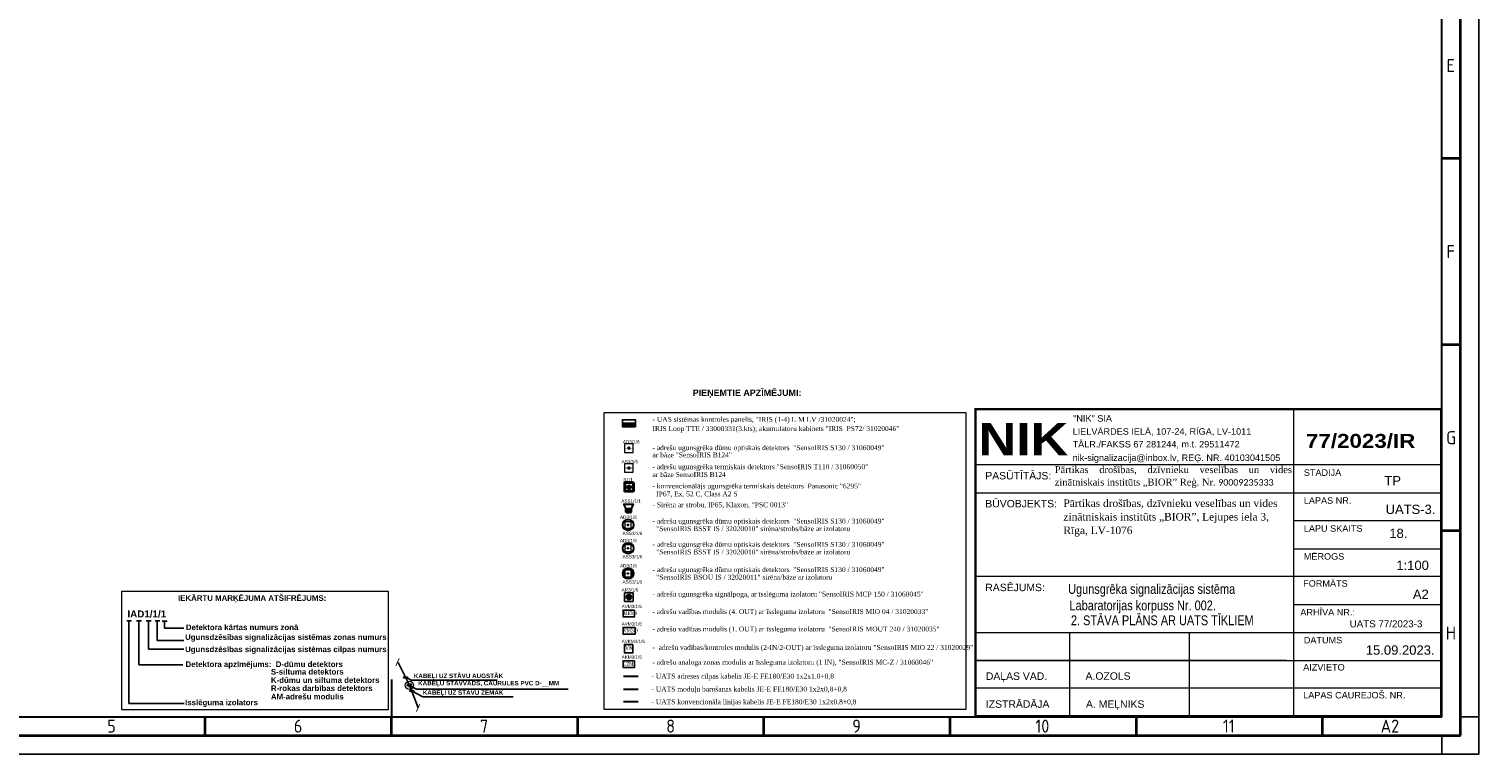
# Model space of a CAD drawing. Header units: millimetres. Extents: x -197461 to 862495, y -970068 to 63888.
# Tile 139 of 205: x -110224 to -57404, y -243090 to -216657. Entities that reach past the tile are written whole.
import ezdxf

# ---------------------------------------------------------------- set-up
doc = ezdxf.new("R2010")
doc.units = ezdxf.units.MM
doc.linetypes.add('KL', pattern=[4, 2, -2])
doc.layers.get('0').update_dxf_attribs({"linetype": 'CONTINUOUS'})
for name, color, linetype, lineweight in [('00_rāmis', 7, 'CONTINUOUS', 18), ('00_text_rakstlaukums', 7, 'CONTINUOUS', 18), ('00_tieva', 7, 'CONTINUOUS', 15), ('Hatch', 7, 'CONTINUOUS', 0), ('Karlis_UAS_black', 7, 'CONTINUOUS', 30), ('Titlebox', 7, 'CONTINUOUS', 9)]:
    doc.layers.add(name, color=color, linetype=linetype, lineweight=lineweight)
for name, color, linetype in [('PDF_Geometry', 7, 'CONTINUOUS'), ('Rasējuma lapa', 7, 'CONTINUOUS'), ('UAS', 240, 'CONTINUOUS')]:
    doc.layers.add(name, color=color, linetype=linetype)
doc.styles.add('ARIAL', font='arialbd.ttf')
doc.styles.add('Arial_baltic', font='arial.ttf')
doc.styles.add('Bold', font='ariblk.ttf', dxfattribs={"height": 60})
doc.styles.add('Calibri', font='calibri.ttf')
doc.styles.add('ISO', font='iso')
doc.styles.add('Karlis_times', font='times.ttf', dxfattribs={"height": 2.2})
doc.styles.add('saurais70', font='arial.ttf', dxfattribs={"width": 0.7, "height": 250})

# ---------------------------------------------------------------- blocks, each defined once
blk = doc.blocks.new('A2_L')
at = {"layer": 'Rasējuma lapa'}
for p, q in [((0, 0), (0, 420)), ((-5, 10), (0, 10)), ((-10, 0), (-10, 5)), ((-594, 0), (0, 0))]:
    blk.add_line(p, q, dxfattribs=at)
at = {"layer": 'Rasējuma lapa', "lineweight": 35}
for p, q in [((-5, 5), (-5, 415)), ((-5, 160), (-10, 160)), ((-5, 110), (-10, 110)), ((-5, 60), (-10, 60)), ((-342, 5), (-342, 10)), ((-292, 5), (-292, 10)), ((-242, 5), (-242, 10)), ((-192, 5), (-192, 10)), ((-142, 5), (-142, 10)), ((-92, 5), (-92, 10)), ((-42, 5), (-42, 10)), ((-579, 5), (-5, 5))]:
    blk.add_line(p, q, dxfattribs=at)
at = {"layer": 'Rasējuma lapa', "lineweight": 30}
for p, q in [((-10, 10), (-10, 410)), ((-292, 20), (-292, 10)), ((-574, 10), (-10, 10))]:
    blk.add_line(p, q, dxfattribs=at)
at = {"layer": 'Rasējuma lapa', "style": 'ISO'}
for s, p in [('E', (-8.72, 183.25)), ('F', (-8.72, 133.25)), ('G', (-8.81, 83.25)), ('H', (-8.9, 30.75)), ('5', (-368.3, 5.75)), ('6', (-318.21, 5.75)), ('7', (-268.23, 5.75)), ('8', (-218.23, 5.75)), ('9', (-168.28, 5.75)), ('10', (-119.1, 5.75)), ('11', (-68.75, 5.75)), ('A2', (-26.41, 5.75))]:
    blk.add_text(s, height=3.5, dxfattribs=at).set_placement(p)
blk = doc.blocks.new('*U1293')
at = {"layer": 'Rasējuma lapa'}
blk.add_blockref('A2_L', (0, 0), dxfattribs=at)
blk = doc.blocks.new('AD-proj')
at = {"lineweight": 5}
blk.add_lwpolyline([(-250, -250), (250, -250), (250, 250), (-250, 250)], close=True, dxfattribs=at)
at = {"const_width": 30}
blk.add_lwpolyline([(-200, 0), (200, 0)], dxfattribs=at)
at = {"const_width": 100}
blk.add_lwpolyline([(-50, 0, 1), (50, 0, 1)], format="xyb", close=True, dxfattribs=at)
blk = doc.blocks.new('AP')
blk.add_hatch(color=256).paths.add_polyline_path([(150, 0, 1), (-150, 0, 1)])
for p, q in [((-250, 250), (250, 250)), ((-250, -250), (-250, 250)), ((250, 250), (250, -250)), ((250, -250), (-250, -250))]:
    blk.add_line(p, q)
blk.add_circle((0, 0), 150)
blk = doc.blocks.new('_ArchTick')
at = {"color": 0, "linetype": 'ByBlock', "const_width": 0.15}
blk.add_lwpolyline([(-0.5, -0.5), (0.5, 0.5)], dxfattribs=at)

msp = doc.modelspace()

# ---------------------------------------------------------------- hatches: boundary and pattern name
at = {"layer": 'Hatch', "lineweight": 35, "ltscale": 14}
h = msp.add_hatch(dxfattribs=at)
h.set_pattern_fill('ANGLE', color=5, scale=0.651455)
h.set_pattern_definition([(0, (-3430820.85, 4114840.452), (0, 4.550412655), [3.3093910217, -1.241021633]), (90, (-3430820.85, 4114840.452), (-4.550412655, 3e-16), [3.3093910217, -1.241021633])])
h.paths.add_polyline_path([(-88316.73482, -233355.66466, 1), (-88418.29991, -233355.66466, 1)])
at = {"layer": 'UAS', "linetype": 'Continuous', "lineweight": 25}
msp.add_hatch(color=1, dxfattribs=at).paths.add_polyline_path([(-88605.32445, -231021.87769), (-88605.32445, -231160.90467), (-88136.35826, -231160.90467), (-88136.35826, -231021.87769)])
at = {"layer": 'UAS', "linetype": 'ByBlock', "lineweight": 35, "ltscale": 10}
h = msp.add_hatch(dxfattribs=at)
h.set_pattern_fill('ANGLE', color=1, scale=0.920742)
h.set_pattern_definition([(0, (-124429.111, -953549.1596), (0, 6.43138418), [4.67737031, -1.75401387]), (90, (-124429.111, -953549.1596), (-6.43138418, 4e-16), [4.67737031, -1.75401387])])
h.paths.add_polyline_path([(-88470.26467, -234271.95795), (-88289.40843, -234271.95795), (-88289.40843, -234152.63974), (-88470.26467, -234152.63974)])
at = {"layer": 'UAS', "true_color": 0xc7c8ca}
h = msp.add_hatch(color=9, dxfattribs=at)
h.dxf.hatch_style = 1
h.paths.add_polyline_path([(-88199.63725, -236507.84817, 1), (-88595.6973, -236507.84817, 1)])
h.paths.add_polyline_path([(-88288.79066, -236625.60559), (-88525.38134, -236625.60559), (-88525.38134, -236389.01492), (-88288.79066, -236389.01492)], flags=16)
h.paths.add_polyline_path([(-88383.42693, -236507.31025, -1), (-88430.74507, -236507.31025, -1)], flags=0)
at = {"layer": 'UAS'}
h = msp.add_hatch(color=1, dxfattribs=at)
h.paths.add_polyline_path([(-96366.84608, -240584.88746), (-96400.38645, -240516.85714, 0.2855923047), (-96442.69515, -240584.88746, 0.5262828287), (-96339.6293, -240655.68526)])
h.paths.add_polyline_path([(-96367.54908, -240583.46155), (-96367.4204, -240583.3935), (-96339.6293, -240655.68526, 0.3103731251), (-96290.99701, -240584.88746, 0.5557031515), (-96400.38645, -240516.85714)])

# ---------------------------------------------------------------- linework, layer by layer
at = {"layer": '00_rāmis'}
for p, q in [((-58784.91284, -230513.21543), (-75744.00426, -230513.21538)), ((-58784.90969, -230513.21543), (-75744.00111, -230513.21538))]:
    msp.add_line(p, q, dxfattribs=at)
at = {"layer": '00_rāmis', "const_width": 84.79564}
msp.add_lwpolyline([(-75744.01161, -241710.28305), (-58784.90969, -241710.28305), (-58784.90969, -230513.21543), (-75744.01161, -230513.21543)], close=True, dxfattribs=at)
at = {"layer": '00_tieva'}
for p, q in [((-64143.57232, -241710.28533), (-64143.57232, -230513.21538)), ((-58784.91284, -232549.13494), (-75744.00302, -232549.11925)), ((-64143.58153, -241710.28533), (-64143.58153, -232549.13494)), ((-75744.00398, -233567.80294), (-58784.92205, -233567.80294)), ((-58784.91284, -234586.17973), (-64143.58153, -234586.17971)), ((-64143.58153, -235604.85266), (-58784.92205, -235604.85266)), ((-58784.91284, -236622.09924), (-75744.00764, -236622.09919)), ((-64143.58153, -237640.77218), (-58784.92205, -237640.77218)), ((-75744.00908, -238658.0187), (-58784.91284, -238658.01875)), ((-75744.00908, -238658.0187), (-58784.91284, -238658.01875)), ((-72312.36167, -241710.28372), (-72312.36167, -238658.0187)), ((-67949.2156, -241710.28484), (-67949.2156, -238658.0187)), ((-64413.95698, -239675.55055), (-75744.00986, -239675.55055)), ((-75744.00908, -239675.55055), (-58784.91284, -239675.5506)), ((-64413.95698, -239675.55055), (-75608.33222, -239675.55055)), ((-64413.95698, -240693.08239), (-75744.00986, -240693.08239)), ((-58784.91284, -240693.08245), (-75608.33222, -240693.08239))]:
    msp.add_line(p, q, dxfattribs=at)
at = {"layer": 'Karlis_UAS_black', "color": 5, "lineweight": 40, "ltscale": 0.2}
msp.add_lwpolyline([(-88209.27583, -233193.65151), (-88521.97419, -233193.70609), (-88521.91961, -233506.40445), (-88209.22125, -233506.40445)], close=True, dxfattribs=at)
at = {"layer": 'PDF_Geometry', "lineweight": 9}
msp.add_lwpolyline([(-75394.64802, -230494.40678), (-58782.17483, -230494.40678)], dxfattribs=at)
at = {"layer": 'UAS', "color": 5, "lineweight": 35, "ltscale": 14}
msp.add_line((-88467.50391, -233351.7527), (-88257.12251, -233351.7527), dxfattribs=at)
at = {"layer": 'UAS', "linetype": 'Continuous'}
for p, q in [((-106665.41233, -238236.25853), (-106490.45972, -238236.25853)), ((-106490.45972, -238236.25853), (-106587.65526, -238236.25853)), ((-106587.65526, -238236.25853), (-106587.65526, -241246.1619)), ((-106302.34237, -238236.25853), (-106127.38975, -238236.25853)), ((-106127.38975, -238236.25853), (-106224.5853, -238236.25853)), ((-106224.5853, -238236.25853), (-106224.5853, -239839.98178)), ((-105951.79239, -238236.25853), (-105776.83978, -238236.25853)), ((-105776.83978, -238236.25853), (-105874.03532, -238236.25853)), ((-105874.03532, -238236.25853), (-105874.03532, -239264.47179)), ((-105634.2855, -238236.25853), (-105459.33288, -238236.25853)), ((-105459.33288, -238236.25853), (-105556.52843, -238236.25853)), ((-105556.52843, -238236.25853), (-105556.52843, -238947.42815)), ((-105373.91922, -238241.66895), (-105186.00762, -238241.66895)), ((-105283.20316, -238241.66895), (-105283.20316, -238507.13785)), ((-105186.00762, -238241.66895), (-105283.20316, -238241.66895)), ((-105283.20316, -238507.13785), (-104583.3948, -238507.13785)), ((-105874.03532, -239264.47179), (-104589.87534, -239264.47179)), ((-105556.52843, -238947.42815), (-104589.87534, -238947.42815))]:
    msp.add_line(p, q, dxfattribs=at)
at = {"layer": 'UAS', "color": 1, "lineweight": 25}
for p, q in [((-106229.26705, -239839.4312), (-104620.6145, -239839.4312)), ((-104576.9602, -241246.1619), (-106585.27189, -241246.1619))]:
    msp.add_line(p, q, dxfattribs=at)
at = {"layer": 'UAS', "color": 1, "lineweight": 30}
msp.add_line((-88029.68053, -240258.42725), (-88572.19776, -240258.42725), dxfattribs=at)
at = {"layer": 'UAS', "color": 104, "lineweight": 30}
msp.add_line((-88029.68053, -240743.1498), (-88572.19776, -240743.1498), dxfattribs=at)
at = {"layer": 'UAS', "color": 5, "lineweight": 30}
msp.add_line((-88029.68053, -241183.37411), (-88572.19776, -241183.37411), dxfattribs=at)
at = {"layer": 'UAS', "color": 7, "lineweight": 13}
for points in [[(-89275.29677, -230642.75006), (-76098.22644, -230642.75006), (-76098.22644, -241468.18983), (-89275.29677, -241468.18983)], [(-106842.05367, -237157.67745), (-97146.52077, -237157.67745), (-97146.52077, -241476.91573), (-106842.05367, -241476.91573)]]:
    msp.add_lwpolyline(points, close=True, dxfattribs=at)
at = {"layer": 'UAS', "color": 1, "linetype": 'Continuous', "lineweight": 25}
for points in [[(-88605.55526, -231160.90467), (-88136.35826, -231160.90467), (-88136.35826, -231021.87769), (-88605.55526, -231021.87769)], [(-88135.62592, -231161.18413), (-88605.32445, -231161.18413), (-88605.32445, -230901.98982), (-88135.62592, -230901.98982)]]:
    msp.add_lwpolyline(points, close=True, dxfattribs=at)
at = {"layer": 'UAS', "color": 1, "lineweight": 30}
for points in [[(-88285.79127, -234152.63974), (-88470.26467, -234152.63974), (-88557.07563, -233979.08633), (-88217.06611, -233979.08633)], [(-88470.26467, -234152.63974), (-88289.40843, -234152.63974), (-88289.40843, -234271.95795), (-88470.26467, -234271.95795)]]:
    msp.add_lwpolyline(points, close=True, dxfattribs=at)
at = {"layer": 'UAS', "color": 1, "ltscale": 0.2}
for points in [[(-88165.42558, -237840.09036), (-88585.80277, -237840.13375), (-88585.75938, -238088.73413), (-88165.38219, -238088.73414)], [(-88148.36073, -238475.7478), (-88585.80277, -238475.79119), (-88585.75938, -238724.39157), (-88148.31734, -238724.39158)], [(-88222.07607, -239092.66032), (-88532.82655, -239092.71455), (-88532.77232, -239403.46504), (-88222.02183, -239403.46504)], [(-88165.42558, -239686.70185), (-88585.80277, -239686.74524), (-88585.75938, -239935.34563), (-88165.38219, -239935.34563)]]:
    msp.add_lwpolyline(points, close=True, dxfattribs=at)
at = {"layer": 'UAS', "color": 7, "extrusion": (0, 0, -1)}
for points in [[(96779.37906, -239748.14214), (96366.84608, -240584.88746), (96366.78626, -240584.85583)], [(96050.71628, -241407.22174), (96367.4204, -240583.3935), (96367.36059, -240583.36186)]]:
    msp.add_lwpolyline(points, dxfattribs=at)
at = {"layer": 'UAS', "color": 7, "lineweight": 25}
for points in [[(-96475.32825, -240299.41355), (-96301.43185, -240395.29391), (-93173.87092, -240395.29391)], [(-96360.43402, -240601.56686), (-96109.13891, -240728.95635), (-90581.13337, -240728.95635)], [(-96270.48514, -240795.28816), (-95879.85768, -241003.84151), (-92581.64357, -241003.84151)]]:
    msp.add_lwpolyline(points, dxfattribs=at)
at = {"layer": 'UAS', "color": 5, "lineweight": 35, "ltscale": 14}
msp.add_circle((-88367.51737, -233355.66466), 50.78254, dxfattribs=at)
at = {"layer": 'UAS', "color": 1, "lineweight": 30}
for centre in [(-88397.66728, -234738.77641), (-88397.66728, -235587.76364), (-88397.66728, -236507.84817)]:
    msp.add_circle(centre, 198.03002, dxfattribs=at)
at = {"layer": 'UAS', "color": 1, "linetype": 'ByBlock', "lineweight": 18, "ltscale": 50}
msp.add_circle((-96366.78626, -240584.85583), 152.34701, dxfattribs=at)
at = {"layer": 'UAS', "color": 1, "linetype": 'KL', "lineweight": 18, "ltscale": 50}
msp.add_circle((-96366.84608, -240584.88746), 75.84907, dxfattribs=at)
at = {"layer": 'UAS', "color": 7, "lineweight": 25}
for centre in [(-96502.66946, -240297.22685), (-96280.66133, -240793.10146)]:
    msp.add_ellipse(centre, major_axis=(77.32966, 0), ratio=0.2800799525, start_param=2.2696747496, end_param=7.6491854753, dxfattribs=at)

# ---------------------------------------------------------------- block references
at = {"layer": 'Rasējuma lapa', "xscale": 135.6730224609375, "yscale": 135.6730224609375, "zscale": 135.6730224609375}
msp.add_blockref('*U1293', (-57403.98768, -243090.00039), dxfattribs=at)
at = {"layer": 'UAS'}
for p, xscale, yscale, zscale in [((-88371.87759, -231938.22014), 0.6215009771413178, 0.6215009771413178, 0.6215009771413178), ((-88371.87759, -232664.4168), 0.6215009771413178, 0.6215009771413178, 0.6215009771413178), ((-88407.086, -234738.2385), 0.473181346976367, 0.473181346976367, 0.473181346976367), ((-88407.086, -235587.22573), 0.473181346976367, 0.473181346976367, 0.473181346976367), ((-88407.086, -236507.31025), 0.473181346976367, 0.473181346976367, 0.473181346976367)]:
    msp.add_blockref('AD-proj', p, dxfattribs=dict(at, xscale=xscale, yscale=yscale, zscale=zscale))
at = {"layer": 'UAS', "color": 1, "xscale": 0.6215009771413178, "yscale": 0.6215009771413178, "zscale": 0.6215009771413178}
msp.add_blockref('AP', (-88371.87759, -237369.33367), dxfattribs=at)
at = {"layer": 'UAS', "color": 7, "extrusion": (0, 0, -1), "xscale": 215.6250000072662, "yscale": 215.6250000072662, "zscale": 215.6250000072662, "rotation": 248.9717531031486}
for p in [(96800.36692, -239741.24443), (96050.71628, -241407.22174)]:
    msp.add_blockref('_ArchTick', p, dxfattribs=at)

# ---------------------------------------------------------------- texts
at = {"layer": '00_rāmis'}
for s, height, style, p in [('"NIK" SIA', 237.444202, 'Arial_baltic', (-72188.3594, -230972.65075)), ('LIELVĀRDES IELĀ, 107-24, RĪGA, LV-1011', 237.4442015, 'Arial_baltic', (-72206.87399, -231449.21715)), ('TĀLR./FAKSS 67 281244, m.t. 29511472', 237.4442015, 'Arial_baltic', (-72206.87399, -231913.20293)), ('77/2023/IR', 508.773834, 'Bold', (-63705.29337, -231927.2272)), ('nik-signalizacija@inbox.lv, REĢ. NR. 40103041505', 237.4442015, 'Arial_baltic', (-72206.87399, -232406.42953)), ('PASŪTĪTĀJS:', 271.3460449, 'Arial_baltic', (-75388.60767, -233078.94654)), ('PASŪTĪTĀJS:', 271.3460449, 'Arial_baltic', (-75388.59846, -233078.94654)), ('STADIJA', 237.444202, 'Arial_baltic', (-63786.23033, -232949.1501)), ('TP', 338.3346, 'Arial_baltic', (-60850, -233293.62056)), ('BŪVOBJEKTS:', 271.3460449, 'Arial_baltic', (-75388.59743, -234097.31836)), ('LAPAS NR.', 237.444202, 'Arial_baltic', (-63786.23033, -233966.68195)), ('UATS-3. ', 338.3346, 'Arial_baltic', (-60805, -234338.85841)), ('LAPU SKAITS', 237.4442015, 'Arial_baltic', (-63786.23033, -234986.19982)), ('18.', 338.3346, 'Arial_baltic', (-60670.89476, -235214.26948)), ('MĒROGS', 237.444202, 'Arial_baltic', (-63786.23033, -236004.01695)), ('1:100', 339.182556, 'Arial_baltic', (-60415.52351, -236379.05875)), ('RASĒJUMS:', 271.346045, 'Arial_baltic', (-75388.60731, -237152.48137)), ('FORMĀTS', 237.444202, 'Arial_baltic', (-63808.86299, -236990.97725)), ('A2', 339.182556, 'Arial_baltic', (-59812.36042, -237435.76411)), ('ARHĪVA NR.:', 237.4442015, 'Arial_baltic', (-63912.38665, -238039.48036)), ('UATS 77/2023-3', 254.3869171, 'Arial_baltic', (-62114.00478, -238470.58876)), ('DATUMS', 237.444202, 'Arial_baltic', (-63786.22939, -239057.28059)), ('15.09.2023.', 339.1825562, 'Arial_baltic', (-61526.4052, -239469.53506)), ('AIZVIETO', 237.444202, 'Arial_baltic', (-63808.69934, -240045.18653)), ('DAĻAS VAD.', 271.346045, 'Arial_baltic', (-75367.75009, -240386.91722)), ('A.OZOLS', 271.346045, 'Arial_baltic', (-71737.64845, -240382.1873)), ('LAPAS CAUREJOŠ. NR.', 237.4442015, 'Arial_baltic', (-63808.69992, -241062.87675)), ('IZSTRĀDĀJA', 271.346045, 'Arial_baltic', (-75367.75009, -241404.44906)), ('A. MEĻNIKS', 271.346045, 'Arial_baltic', (-71720.98541, -241404.44973))]:
    msp.add_text(s, height=height, dxfattribs=dict(at, style=style)).set_placement(p)
at = {"layer": '00_rāmis', "color": 5, "style": 'Bold'}
msp.add_text('NIK', height=1187.138947, dxfattribs=at).set_placement((-75634.01815, -232205.63961))
at = {"layer": '00_text_rakstlaukums', "style": 'Arial_baltic', "width": 0.8}
for s, p in [('Ugunsgrēka signalizācijas sistēma', (-72370, -237250)), ('Labaratorijas korpuss Nr. 002.', (-72320, -237850)), ('2. STĀVA PLĀNS AR UATS TĪKLIEM', (-72269.29658, -238392.40346))]:
    msp.add_text(s, height=356.141684, dxfattribs=at).set_placement(p)
at = {"layer": 'Titlebox', "attachment_point": 1, "style": 'Calibri'}
for s, insert, char_height, width in [('\\pxa0.66667,sm1.07917,qj;{\\fTimes New Roman|b0|i0|c186|p18;Pārtikas drošības, dzīvnieku veselības un vides zinātniskais institūts „BIOR” Reģ. Nr. \\fCalibri|b0|i0|c0|p34;\\H0.91667x;90009235333}', (-72859.44933, -232594.43659), 253.125, 8617.8480245), ('\\pxa0.66667,sm1.07917;{\\fTimes New Roman|b0|i0|c186|p18;\\H0.91667x;Pārtikas drošības, dzīvnieku veselības un vides zinātniskais institūts „BIOR”, \\fTimes New Roman|b0|i0|c0|p18;Lejupes iela 3, \\fTimes New Roman|b0|i0|c186|p18;\\PRīga, \\fTimes New Roman|b0|i0|c0|p18;LV-1076\\fCalibri|b0|i0|c0|p34;\\P\\pa0.25,s*,ql;\\fTimes New Roman|b0|i0|c0|p18; }', (-72541.71624, -233807.11207), 300, 8475.0517374)]:
    msp.add_mtext(s, dxfattribs=dict(at, insert=insert, char_height=char_height, width=width))
at = {"layer": 'UAS', "color": 251, "style": 'ARIAL'}
msp.add_text('PIEŅEMTIE APZĪMĒJUMI:', height=233.0628662, dxfattribs=at).set_placement((-86046.36688, -230034.05058))
at = {"layer": 'UAS', "color": 7, "style": 'Karlis_times'}
for s, height, p in [('- UAS sistēmas kontroles panelis, "IRIS (1-4) L M LV /31020024";', 178.6815308, (-87512.55574, -230978.68754)), ('IRIS Loop TTE / 33000331(3.kts); akumulatoru kabinets "IRIS  PS72/ 31020046"', 178.6815308, (-87512.55574, -231314.88865)), ('- adrešu ugunsgrēka dūmu optiskais detektors  "SensoIRIS S130 / 31060049"', 178.6815308, (-87514.58346, -232011.86731)), ('ar bāze "SensoIRIS B124"', 178.6815308, (-87514.58346, -232272.20717)), ('- adrešu ugunsgrēka termiskais detektors "SensoIRIS T110 / 31060050"', 178.6815308, (-87514.58346, -232704.90648)), ('ar bāze SensoIRIS B124', 178.6815308, (-87514.58346, -232991.48948)), ('- konvencionālājs ugunsgrēka termiskais detektors  Panasonic "6295"', 178.6815308, (-87514.58346, -233407.90648)), ('- Sirēna ar strobu, IP65, Klaxon, "PSC 0013"', 178.6815308, (-87511.96759, -234092.68698)), ('  IP67, Ex, 52 C, Class A2 S', 178.6815308, (-87514.58346, -233694.48948)), ('- adrešu ugunsgrēka dūmu optiskais detektors  "SensoIRIS S130 / 31060049"', 178.6815308, (-87511.96759, -234687.04737)), ('  "SensoIRIS BSST IS / 32020010" sirēna/strobs/bāze ar izolatoru', 178.6815308, (-87511.96759, -234964.00662)), ('- adrešu ugunsgrēka dūmu optiskais detektors  "SensoIRIS S130 / 31060049"', 178.6815308, (-87511.96759, -235536.0346)), ('  "SensoIRIS BSST IS / 32020010" sirēna/strobs/bāze ar izolatoru', 178.6815308, (-87511.96759, -235812.99385)), ('- adrešu ugunsgrēka dūmu optiskais detektors  "SensoIRIS S130 / 31060049"', 178.6815308, (-87511.96759, -236456.11912)), ('  "SensoIRIS BSOU IS / 32020011" sirēna/bāze ar izolatoru', 178.6815308, (-87511.96759, -236733.07837)), ('- adrešu ugunsgrēka signālpoga, ar īsslēguma izolatoru "SensoIRIS MCP 150 / 31060045"', 178.6815308, (-87511.96759, -237349.7102)), ('- adrešu vadības modulis (4. OUT) ar īssleguma izolatoru  "SensoIRIS MIO 04 / 31020033"', 178.6815308, (-87517.45996, -237986.03954)), ('- adrešu vadības modulis (1. OUT) ar īssleguma izolatoru  "SensoIRIS MOUT 240 / 31020035"', 178.6815308, (-87517.45996, -238621.69699)), ('-  adrešu vadības/kontroles modulis (2-IN/2-OUT) ar īssleguma izolatoru "SensoIRIS MIO 22 / 31020029"', 178.68153076, (-87517.45996, -239292.27896)), ('- adrešu analoga zonas modulis ar īssleguma izolatoru (1 IN), "SensoIRIS MC-Z / 31060046"', 178.6815308, (-87517.45996, -239832.65104)), ('- UATS adreses cilpas kabelis JE-E FE180/E30 1x2x1.0+0,8 ', 178.6815308, (-87549.24699, -240340.71212)), ('- UATS moduļu barošanas kabelis JE-E FE180/E30 1x2x0,8+0,8 ', 178.6815308, (-87549.24699, -240812.70759)), ('- UATS konvencionāla līnijas kabelis JE-E FE180/E30 1x2x0,8+0,8 ', 178.6815308, (-87549.24699, -241275.49952))]:
    msp.add_text(s, height=height, dxfattribs=at).set_placement(p)
at = {"layer": 'UAS', "color": 1}
for s, height, style, width, p in [('AD3/1/6', 120.52951, 'saurais70', 0.8, (-88592.55363, -231767.4951)), ('AS3/1/6', 120.52951, 'saurais70', 0.8, (-88636.3394, -232489.84307)), ('ASS1/1/1', 120.52951, 'saurais70', 0.8, (-88647.16786, -233929.35144)), ('AD3/1/6', 122.353931, 'saurais70', 0.8, (-88697.50453, -234519.34109)), ('ASS3/1/6', 122.353931, 'saurais70', 0.8, (-88603.23051, -235108.21173)), ('AD3/1/6', 122.353931, 'saurais70', 0.8, (-88697.50453, -235368.32832)), ('ASS3/1/6', 122.353931, 'saurais70', 0.8, (-88603.23051, -235957.19896)), ('AD3/1/6', 122.353931, 'saurais70', 0.8, (-88697.50453, -236288.41285)), ('AR3/1/6', 120.52951, 'saurais70', 0.8, (-88636.3394, -237169.09595)), ('ASS3/1/6', 122.353931, 'saurais70', 0.8, (-88603.23051, -236877.28348)), ('AVM3/1/6', 120.52951, 'saurais70', 0.8, (-88636.3394, -237768.48515)), ('MIO04', 130.515205, 'Karlis_times', 0.7, (-88570.34272, -238017.39972)), ('AVM3/1/6', 120.52951, 'saurais70', 0.8, (-88636.3394, -238404.14259)), ('VM240', 130.515205, 'Karlis_times', 0.7, (-88570.34272, -238653.05717)), ('AVKM3/1/6', 120.52951, 'saurais70', 0.8, (-88636.3394, -239045.63829)), ('VK', 163.144006, 'Karlis_times', 0.7, (-88513.5015, -239301.17024)), ('AKM3/1/6', 120.52951, 'saurais70', 0.8, (-88636.3394, -239615.09665)), ('CZM', 130.515205, 'Karlis_times', 0.7, (-88570.34272, -239864.01122))]:
    msp.add_text(s, height=height, dxfattribs=dict(at, style=style, width=width)).set_placement(p)
at = {"layer": 'UAS', "color": 5, "style": 'saurais70', "width": 0.8}
msp.add_text('S1/1', height=120.52951, dxfattribs=at).set_placement((-88573.55363, -233144.4951))
at = {"layer": 'UAS', "color": 18, "true_color": 0x000000, "style": 'ARIAL'}
for s, p in [('IEKĀRTU MARĶĒJUMA ATŠIFRĒJUMS:', (-104795.30074, -237505.98824)), ('Ugunsdzēsības signalizācijas sistēmas zonas numurs', (-104538.55247, -238928.94492)), ('Detektora kārtas numurs zonā', (-104510.24446, -238572.63054)), ('Ugunsdzēsības signalizācijas sistēmas cilpas numurs', (-104538.55247, -239374.99729)), ('Detektora apzīmējums:  D-dūmu detektors', (-104522.64121, -239918.51311)), ('S-siltuma detektors', (-101412.03928, -240192.73499)), ('K-dūmu un siltuma detektors', (-101412.03928, -240497.70903)), ('AM-adrešu modulis', (-101412.03928, -241100.20309)), ('R-rokas darbības detektors', (-101412.03928, -240795.04321)), ('Isslēguma izolators', (-104538.55247, -241310.9474))]:
    msp.add_text(s, height=204.675293, dxfattribs=at).set_placement(p)
at = {"layer": 'UAS', "style": 'ARIAL'}
msp.add_text('IAD1/1/1', height=255.844116, dxfattribs=at).set_placement((-106637.91405, -238111.27099))
at = {"layer": 'UAS', "color": 7, "char_height": 163.875, "attachment_point": 1, "style": 'ARIAL'}
for s, insert, width in [('{\\fArial|b1|i0|c186|p34;KABEĻI UZ STĀVU AUGSTĀK}', (-96207.16137, -240157.64512), 5781.5885864), ('{\\fArial|b1|i0|c186|p34;KABEĻU STĀVVADS, CAURULES PVC D-__MM}', (-96049.34599, -240424.74991), 5769.7936603), ('{\\fArial|b1|i0|c186|p34;KABEĻI UZ STĀVU ZEMĀK}', (-95879.85768, -240766.87378), 5921.019105)]:
    msp.add_mtext(s, dxfattribs=dict(at, insert=insert, width=width))

doc.saveas('drawing.dxf')
